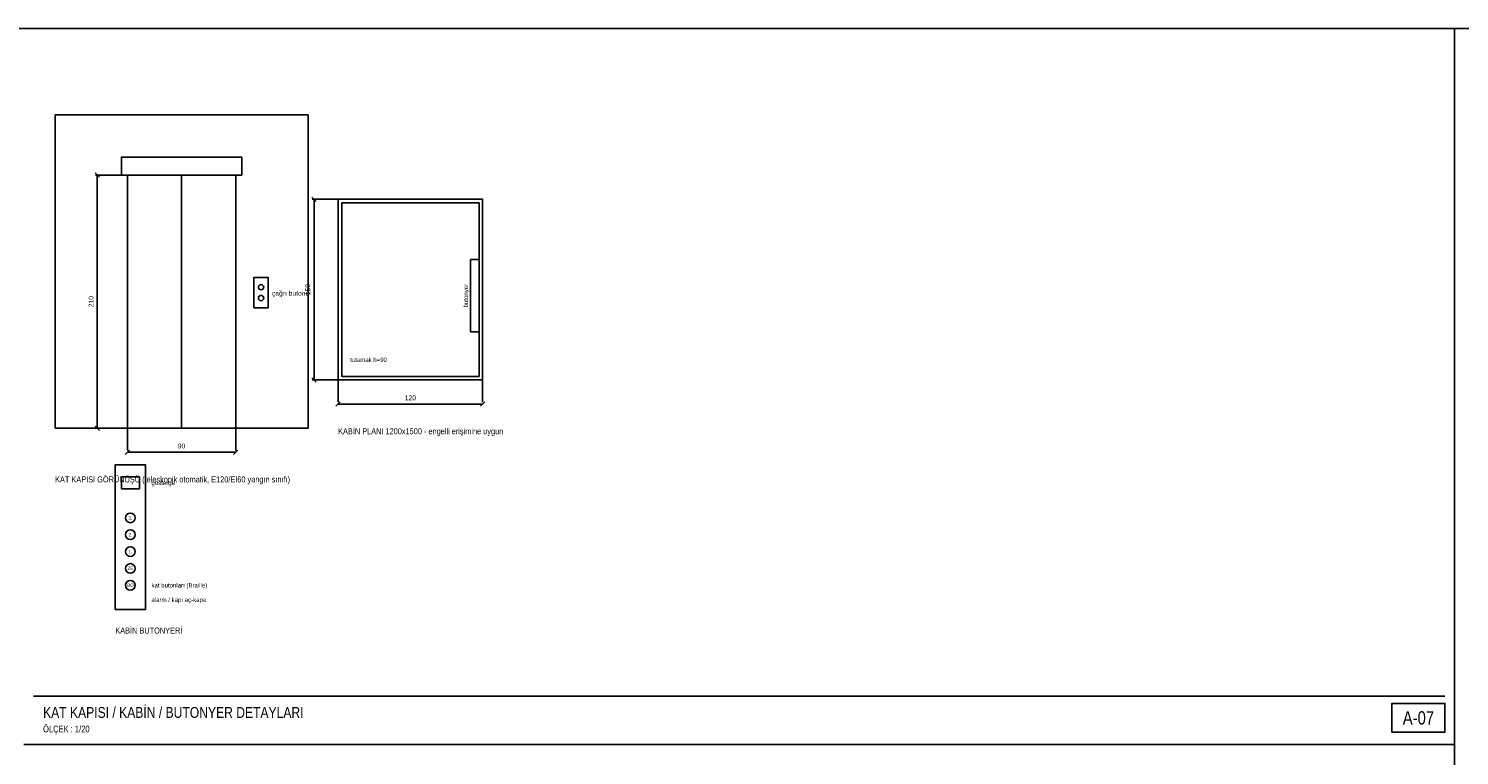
# Model space of a CAD drawing. Header units: centimetres. Extents: x 0 to 14595, y -30 to 2970.
# Tile 17 of 37: x 6510 to 9480, y 1462 to 2970. Entities that reach past the tile are written whole.
import ezdxf
from ezdxf.enums import TextEntityAlignment as Align

# ---------------------------------------------------------------- set-up
doc = ezdxf.new("R2010")
doc.units = ezdxf.units.CM
for name, color, linetype in [('ASN-ANTET', 4, 'CONTINUOUS'), ('ASN-BASLIK', 5, 'CONTINUOUS'), ('ASN-CERCEVE', 7, 'CONTINUOUS'), ('ASN-DUVAR', 7, 'CONTINUOUS'), ('ASN-KABIN', 5, 'CONTINUOUS'), ('ASN-KAPI', 3, 'CONTINUOUS'), ('ASN-OLCU', 3, 'CONTINUOUS'), ('ASN-YAZI', 4, 'CONTINUOUS')]:
    doc.layers.add(name, color=color, linetype=linetype)
doc.styles.get("Standard").update_dxf_attribs({"font": 'arial.ttf', "width": 0.8})

msp = doc.modelspace()

# ---------------------------------------------------------------- linework, layer by layer
at = {"layer": 'ASN-ANTET'}
msp.add_line((6520, 1585), (9450, 1585), dxfattribs=at)
msp.add_lwpolyline([(9340, 1510), (9450, 1510), (9450, 1570), (9340, 1570)], close=True, dxfattribs=at)
at = {"layer": 'ASN-CERCEVE'}
for p, q in [((9470, 0), (9470, 2970)), ((6500, 1485), (9470, 1485))]:
    msp.add_line(p, q, dxfattribs=at)
for points in [[(0, 0), (14595, 0), (14595, 2970), (0, 2970)], [(100, 0), (14570, 0), (14570, 2970), (100, 2970)]]:
    msp.add_lwpolyline(points, close=True, dxfattribs=at)
at = {"layer": 'ASN-DUVAR'}
msp.add_lwpolyline([(6565, 2141), (7090, 2141), (7090, 2791), (6565, 2791)], close=True, dxfattribs=at)
at = {"layer": 'ASN-KABIN'}
msp.add_line((7160, 2466), (7160, 2466), dxfattribs=at)
for points in [[(7152.5, 2241), (7452.5, 2241), (7452.5, 2616), (7152.5, 2616)], [(7160, 2248.5), (7445, 2248.5), (7445, 2608.5), (7160, 2608.5)], [(7427.5, 2341), (7445, 2341), (7445, 2491), (7427.5, 2491)], [(6690, 1765), (6752.5, 1765), (6752.5, 2065), (6690, 2065)], [(6702.5, 2015), (6740, 2015), (6740, 2040), (6702.5, 2040)]]:
    msp.add_lwpolyline(points, close=True, dxfattribs=at)
for centre in [(6721.2, 1955), (6721.2, 1920), (6721.2, 1885), (6721.2, 1850), (6721.2, 1815)]:
    msp.add_circle(centre, 10, dxfattribs=at)
at = {"layer": 'ASN-KAPI'}
for p, q in [((6827.5, 2141), (6827.5, 2666)), ((7190, 2616), (7415, 2616))]:
    msp.add_line(p, q, dxfattribs=at)
for points in [[(6702.5, 2666), (6952.5, 2666), (6952.5, 2703.5), (6702.5, 2703.5)], [(6715, 2141), (6940, 2141), (6940, 2666), (6715, 2666)], [(6977.5, 2391), (7007.5, 2391), (7007.5, 2453.5), (6977.5, 2453.5)]]:
    msp.add_lwpolyline(points, close=True, dxfattribs=at)
for centre in [(6992.5, 2433.5), (6992.5, 2411)]:
    msp.add_circle(centre, 5.5, dxfattribs=at)
at = {"layer": 'ASN-OLCU'}
for p, q in [((6657, 2661.5), (6648, 2670.5)), ((6715, 2666), (6648.5, 2666)), ((6652.5, 2141), (6652.5, 2666)), ((7107, 2611.5), (7098, 2620.5)), ((7152.5, 2616), (7098.5, 2616)), ((7102.5, 2241), (7102.5, 2616)), ((7107, 2236.5), (7098, 2245.5)), ((7152.5, 2241), (7098.5, 2241)), ((7152.5, 2241), (7152.5, 2195)), ((7452.5, 2241), (7452.5, 2195)), ((7148, 2186.5), (7157, 2195.5)), ((7152.5, 2191), (7452.5, 2191)), ((7448, 2186.5), (7457, 2195.5)), ((6657, 2136.5), (6648, 2145.5)), ((6715, 2141), (6648.5, 2141)), ((6715, 2141), (6715, 2095)), ((6940, 2141), (6940, 2095)), ((6710.5, 2086.5), (6719.5, 2095.5)), ((6715, 2091), (6940, 2091)), ((6935.5, 2086.5), (6944.5, 2095.5))]:
    msp.add_line(p, q, dxfattribs=at)

# ---------------------------------------------------------------- texts
at = {"layer": 'ASN-ANTET', "width": 0.8}
msp.add_text('A-07', height=27.5, dxfattribs=at).set_placement((9395, 1540), align=Align.MIDDLE_CENTER)
msp.add_text('ÖLÇEK : 1/20', height=14, dxfattribs=at).set_placement((6540, 1510))
at = {"layer": 'ASN-BASLIK', "width": 0.8}
for s, height, p in [('KABİN PLANI 1200x1500 - engelli erişimine uygun', 12.5, (7152.5, 2128.5)), ('KAT KAPISI GÖRÜNÜŞÜ (teleskopik otomatik, E120/EI60 yangın sınıfı)', 12.5, (6565, 2028.5)), ('KABİN BUTONYERİ', 12.5, (6690, 1715)), ('KAT KAPISI / KABİN / BUTONYER DETAYLARI', 22.5, (6540, 1540))]:
    msp.add_text(s, height=height, dxfattribs=at).set_placement(p)
at = {"layer": 'ASN-OLCU', "width": 0.8}
for s, p in [('150', (7097.5, 2428.5)), ('210', (6647.5, 2403.5))]:
    msp.add_text(s, height=10, rotation=90, dxfattribs=at).set_placement(p, align=Align.BOTTOM_CENTER)
for s, p in [('120', (7302.5, 2196)), ('90', (6827.5, 2096))]:
    msp.add_text(s, height=10, dxfattribs=at).set_placement(p, align=Align.BOTTOM_CENTER)
at = {"layer": 'ASN-YAZI', "width": 0.8}
msp.add_text('butonyer', height=9, rotation=90, dxfattribs=at).set_placement((7417.5, 2416), align=Align.MIDDLE_CENTER)
for s, height, p in [('çağrı butonu', 10, (7015, 2421)), ('gösterge', 9, (6765, 2027.5)), ('kat butonları (Braille)', 9, (6765, 1815)), ('alarm / kapı aç-kapa', 9, (6765, 1785))]:
    msp.add_text(s, height=height, dxfattribs=at).set_placement(p, align=Align.MIDDLE_LEFT)
msp.add_text('tutamak h=90', height=9, dxfattribs=at).set_placement((7177.5, 2278.5))
for s, p in [('3.', (6721.2, 1955)), ('2.', (6721.2, 1920)), ('1.', (6721.2, 1885)), ('ZE', (6721.2, 1850)), ('BO', (6721.2, 1815))]:
    msp.add_text(s, height=7, dxfattribs=at).set_placement(p, align=Align.MIDDLE_CENTER)

doc.saveas('drawing.dxf')
